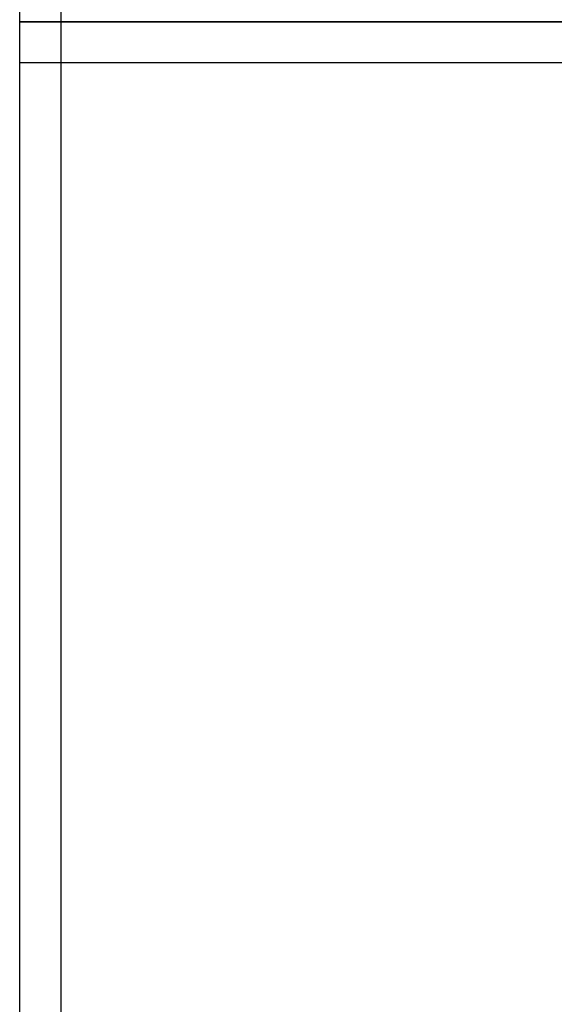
# Model space of a CAD drawing. Header units: inches. Extents: x 1464 to 9264, y -7670 to 9130.
# Tile 9 of 27: x 1464 to 2762, y -1653 to 735. Entities that reach past the tile are written whole.
import ezdxf

# ---------------------------------------------------------------- set-up
doc = ezdxf.new("R2010")
doc.units = ezdxf.units.IN
doc.header["$MEASUREMENT"] = 0
doc.layers.add('RAMKA', color=3, linetype='Continuous')

# ---------------------------------------------------------------- blocks, each defined once
blk = doc.blocks.new('A$C36685AB7')
at = {"layer": 'RAMKA'}
for p, q in [((0, 12600), (0, 8400)), ((100, 12600), (100, 8400)), ((7800, 8400), (0, 8400)), ((0, 8400), (0, 4200)), ((0, 8400), (7800, 8400)), ((100, 8400), (100, 4200)), ((7800, 8300), (0, 8300))]:
    blk.add_line(p, q, dxfattribs=at)

msp = doc.modelspace()

# ---------------------------------------------------------------- block references
msp.add_blockref('A$C36685AB7', (1464.1, -7669.9))

doc.saveas('drawing.dxf')
